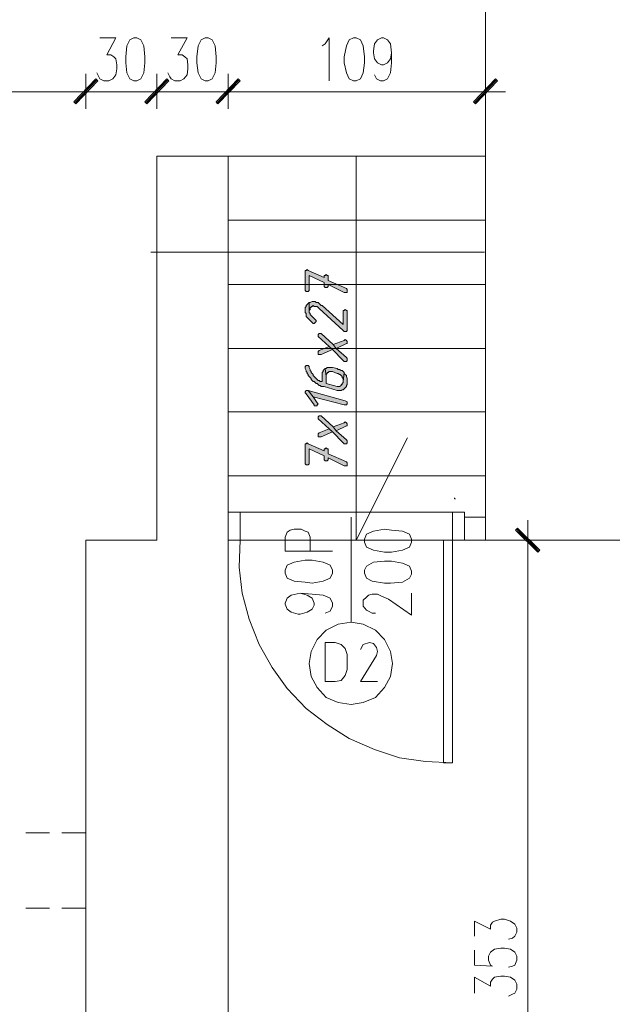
# Model space of a CAD drawing. Header units: inches. Extents: x 1504 to 12593, y -807 to 3183.
# Tile 97 of 256: x 3439 to 3689, y 1540 to 1955. Entities that reach past the tile are written whole.
import ezdxf

# ---------------------------------------------------------------- set-up
doc = ezdxf.new("R2010")
doc.units = ezdxf.units.IN
doc.header["$MEASUREMENT"] = 0
for name, color, linetype in [('at_Entity', 7, 'Continuous'), ('at_Rect', 7, 'Continuous'), ('at_Solid', 7, 'Continuous')]:
    doc.layers.add(name, color=color, linetype=linetype)

msp = doc.modelspace()

# ---------------------------------------------------------------- hatches: boundary and pattern name
at = {"layer": 'at_Solid', "lineweight": 15}
for points in [[(3462.11, 1919.98), (3462.95, 1919.13), (3471.43, 1929.69)], [(3471.43, 1929.69), (3462.95, 1919.13), (3462.11, 1919.98)], [(3462.95, 1919.13), (3471.43, 1929.69), (3472.27, 1928.85)], [(3472.27, 1928.85), (3471.43, 1929.69), (3462.95, 1919.13)], [(3492.13, 1919.98), (3492.96, 1919.13), (3501.39, 1929.69)], [(3501.39, 1929.69), (3492.96, 1919.13), (3492.13, 1919.98)], [(3492.96, 1919.13), (3501.39, 1929.69), (3502.22, 1928.85)], [(3502.22, 1928.85), (3501.39, 1929.69), (3492.96, 1919.13)], [(3522.08, 1919.98), (3522.92, 1919.13), (3531.4, 1929.69)], [(3531.4, 1929.69), (3522.53, 1919.13), (3522.08, 1919.98)], [(3532.24, 1928.85), (3531.4, 1929.69), (3522.53, 1919.13)], [(3522.92, 1919.13), (3531.4, 1929.69), (3532.24, 1928.85)], [(3639.96, 1929.69), (3631.48, 1919.13), (3630.65, 1919.98)], [(3640.8, 1928.85), (3639.96, 1929.69), (3631.48, 1919.13)], [(3559.68, 1848.17), (3559.68, 1840.56), (3560.13, 1840.14), (3560.97, 1840.14), (3561.36, 1840.56), (3561.36, 1846.9), (3567.72, 1843.94), (3567.72, 1842.25), (3568.16, 1841.83), (3569, 1841.83), (3569.39, 1842.25), (3569.39, 1843.1), (3576.14, 1839.72), (3577.43, 1839.72), (3577.43, 1840.99), (3577.03, 1841.41), (3569.39, 1844.79), (3569.39, 1846.9), (3569, 1846.9), (3568.55, 1847.32), (3568.16, 1846.9), (3567.72, 1846.9), (3567.72, 1846.05), (3560.97, 1849.01), (3560.52, 1849.43), (3560.13, 1849.01), (3559.68, 1849.01)], [(3559.68, 1832.12), (3559.68, 1831.27), (3560.13, 1830.85), (3560.13, 1829.58), (3560.52, 1829.16), (3560.97, 1828.74), (3561.36, 1828.31), (3561.8, 1827.89), (3562.25, 1827.47), (3562.64, 1827.05), (3563.09, 1826.63), (3563.48, 1826.63), (3563.92, 1827.05), (3564.32, 1827.47), (3564.32, 1827.89), (3563.92, 1828.31), (3563.48, 1828.74), (3563.09, 1829.16), (3562.64, 1829.58), (3562.25, 1830), (3561.8, 1830.43), (3561.8, 1830.85), (3561.36, 1831.27), (3561.36, 1835.5), (3560.97, 1835.07), (3560.52, 1834.65), (3560.13, 1834.23), (3560.13, 1833.81), (3559.68, 1833.38), (3559.68, 1832.96)], [(3561.36, 1835.5), (3561.36, 1831.69), (3561.36, 1832.12), (3561.8, 1832.54), (3561.8, 1833.38), (3562.25, 1833.38), (3562.25, 1833.81), (3562.64, 1833.81), (3563.09, 1834.23), (3563.48, 1833.81), (3564.76, 1833.81), (3565.21, 1833.38), (3565.6, 1832.96), (3575.75, 1823.67), (3576.14, 1823.25), (3577.03, 1823.25), (3577.43, 1823.67), (3577.43, 1832.12), (3577.03, 1832.12), (3576.59, 1832.54), (3576.14, 1832.12), (3575.75, 1832.12), (3575.75, 1826.2), (3566.88, 1834.23), (3566.44, 1834.23), (3566.04, 1834.65), (3565.6, 1835.07), (3565.21, 1835.5), (3564.32, 1835.5), (3563.92, 1835.92), (3562.64, 1835.92), (3561.8, 1835.5)], [(3565.21, 1821.56), (3565.21, 1821.13), (3569.84, 1816.91), (3571.12, 1815.64), (3575.75, 1811), (3576.14, 1810.57), (3577.03, 1810.57), (3577.43, 1811), (3577.43, 1811.84), (3577.03, 1812.26), (3572.79, 1816.07), (3571.51, 1817.76), (3566.44, 1822.4), (3565.6, 1822.4), (3565.21, 1821.98)], [(3565.21, 1814.38), (3565.21, 1813.53), (3566.44, 1813.53), (3571.12, 1815.64), (3569.84, 1816.91), (3565.6, 1815.22), (3565.21, 1814.8)], [(3571.51, 1817.76), (3572.79, 1816.07), (3577.03, 1818.18), (3577.43, 1818.18), (3577.43, 1819.02), (3577.03, 1819.45), (3576.59, 1819.87), (3576.14, 1819.45)], [(3559.68, 1808.04), (3559.68, 1807.62), (3560.13, 1806.77), (3560.13, 1806.35), (3560.52, 1805.92), (3560.52, 1805.51), (3560.97, 1805.08), (3560.97, 1804.66), (3561.36, 1804.24), (3561.8, 1803.82), (3562.25, 1803.39), (3562.25, 1802.97), (3562.64, 1802.55), (3563.09, 1802.13), (3563.48, 1802.13), (3563.92, 1801.7), (3564.32, 1801.28), (3564.76, 1801.28), (3565.21, 1800.86), (3565.6, 1800.44), (3566.04, 1800.44), (3566.44, 1800.02), (3567.72, 1800.02), (3573.19, 1798.33), (3574.91, 1798.33), (3575.31, 1798.74), (3575.75, 1798.74), (3576.14, 1799.17), (3576.59, 1799.59), (3577.03, 1800.02), (3577.03, 1800.44), (3577.43, 1800.86), (3577.43, 1801.7), (3577.43, 1803.39), (3577.03, 1804.24), (3577.03, 1804.66), (3576.59, 1805.08), (3576.14, 1805.51), (3576.14, 1805.92), (3575.75, 1802.13), (3575.75, 1801.7), (3575.31, 1801.28), (3575.31, 1800.86), (3574.91, 1800.86), (3574.91, 1800.44), (3574.08, 1800.02), (3573.19, 1800.02), (3568.55, 1801.28), (3568.55, 1804.24), (3568.16, 1807.62), (3567.72, 1807.2), (3567.27, 1806.77), (3567.27, 1806.35), (3566.88, 1805.92), (3566.88, 1802.13), (3566.04, 1802.13), (3565.6, 1802.55), (3565.21, 1802.55), (3564.76, 1802.97), (3564.32, 1803.39), (3563.92, 1803.82), (3563.48, 1804.24), (3563.09, 1804.66), (3563.09, 1805.08), (3562.64, 1805.51), (3562.25, 1805.92), (3562.25, 1806.35), (3561.8, 1806.77), (3561.8, 1807.2), (3561.36, 1808.04), (3561.36, 1808.46), (3560.97, 1808.89), (3560.13, 1808.89), (3559.68, 1808.46)], [(3568.16, 1807.62), (3568.55, 1804.24), (3568.55, 1805.08), (3569, 1805.51), (3569, 1805.92), (3569.39, 1805.92), (3569.84, 1806.35), (3571.12, 1806.35), (3573.19, 1805.51), (3573.63, 1805.51), (3574.08, 1805.08), (3574.47, 1805.08), (3574.91, 1804.66), (3575.31, 1804.24), (3575.31, 1803.82), (3575.75, 1803.39), (3575.75, 1802.13), (3576.14, 1805.92), (3575.75, 1806.35), (3575.31, 1806.77), (3574.91, 1806.77), (3574.08, 1807.2), (3573.63, 1807.2), (3573.19, 1807.62), (3571.12, 1808.04), (3569, 1808.04), (3568.55, 1807.62)], [(3559.68, 1797.48), (3560.13, 1797.06), (3563.48, 1792.41), (3563.48, 1791.99), (3564.76, 1791.99), (3564.76, 1792.41), (3565.21, 1792.83), (3564.76, 1793.26), (3563.09, 1795.79), (3560.97, 1798.33), (3560.13, 1798.33), (3559.68, 1797.9)], [(3560.97, 1798.33), (3563.09, 1795.79), (3576.14, 1792.41), (3577.03, 1792.41), (3577.43, 1792.83), (3577.43, 1793.26), (3577.43, 1793.68), (3576.59, 1794.1)], [(3565.21, 1786.92), (3565.21, 1786.5), (3569.84, 1782.28), (3571.12, 1781), (3575.75, 1776.36), (3576.14, 1775.94), (3577.03, 1775.94), (3577.43, 1776.36), (3577.43, 1777.21), (3577.03, 1777.62), (3572.79, 1781.43), (3571.51, 1783.12), (3566.44, 1787.77), (3565.6, 1787.77), (3565.21, 1787.34)], [(3571.51, 1783.12), (3572.79, 1781.43), (3577.03, 1783.54), (3577.43, 1783.54), (3577.43, 1784.39), (3577.03, 1784.81), (3576.59, 1785.23), (3576.14, 1784.81)], [(3565.21, 1779.74), (3565.21, 1778.9), (3566.44, 1778.9), (3571.12, 1781), (3569.84, 1782.28), (3565.6, 1780.58), (3565.21, 1780.16)], [(3559.68, 1775.09), (3559.68, 1767.49), (3560.13, 1767.07), (3560.97, 1767.07), (3561.36, 1767.49), (3561.36, 1773.82), (3567.72, 1770.87), (3567.72, 1769.18), (3568.16, 1768.76), (3569, 1768.76), (3569.39, 1769.18), (3569.39, 1770.03), (3576.14, 1766.64), (3577.43, 1766.64), (3577.43, 1767.91), (3577.03, 1768.34), (3569.39, 1771.72), (3569.39, 1773.82), (3569, 1773.82), (3568.55, 1774.25), (3568.16, 1773.82), (3567.72, 1773.82), (3567.72, 1772.98), (3560.97, 1775.94), (3560.52, 1776.36), (3560.13, 1775.94), (3559.68, 1775.94)], [(3649.22, 1740.46), (3648.39, 1739.61), (3658.54, 1731.16)], [(3648.39, 1739.61), (3658.54, 1731.16), (3657.7, 1730.32)]]:
    msp.add_hatch(color=7, dxfattribs=at).paths.add_polyline_path(points)

# ---------------------------------------------------------------- linework, layer by layer
at = {"layer": 'at_Entity', "color": 7, "lineweight": 15}
for p, q in [((3635.72, 1735.39), (3635.72, 2057.26)), ((3473.1, 1947.01), (3479.85, 1947.01)), ((3479.85, 1947.01), (3476.06, 1939.83)), ((3485.77, 1946.16), (3484.48, 1943.63)), ((3487.44, 1947.01), (3485.77, 1946.16)), ((3488.72, 1947.01), (3487.44, 1947.01)), ((3490.4, 1946.16), (3488.72, 1947.01)), ((3491.68, 1943.63), (3490.4, 1946.16)), ((3503.12, 1947.01), (3509.87, 1947.01)), ((3509.87, 1947.01), (3506.02, 1939.83)), ((3515.78, 1946.16), (3514.5, 1943.63)), ((3517.45, 1947.01), (3515.78, 1946.16)), ((3518.74, 1947.01), (3517.45, 1947.01)), ((3520.41, 1946.16), (3518.74, 1947.01)), ((3521.69, 1943.63), (3520.41, 1946.16)), ((3568.16, 1944.47), (3569.84, 1947.01)), ((3569.84, 1947.01), (3569.84, 1928.85)), ((3578.26, 1946.16), (3577.03, 1943.63)), ((3579.99, 1947.01), (3578.26, 1946.16)), ((3581.22, 1947.01), (3579.99, 1947.01)), ((3582.95, 1946.16), (3581.22, 1947.01)), ((3584.18, 1943.63), (3582.95, 1946.16)), ((3588.86, 1944.47), (3590.09, 1946.16)), ((3590.09, 1946.16), (3591.82, 1947.01)), ((3591.82, 1947.01), (3592.66, 1947.01)), ((3592.66, 1947.01), (3594.33, 1946.16)), ((3594.33, 1946.16), (3595.61, 1944.47)), ((3484.48, 1943.63), (3484.09, 1938.98)), ((3492.13, 1938.98), (3491.68, 1943.63)), ((3514.5, 1943.63), (3514.05, 1938.98)), ((3522.08, 1938.98), (3521.69, 1943.63)), ((3566.88, 1943.63), (3568.16, 1944.47)), ((3577.03, 1943.63), (3576.14, 1938.98)), ((3584.62, 1938.98), (3584.18, 1943.63)), ((3588.42, 1941.52), (3588.86, 1944.47)), ((3588.42, 1940.67), (3588.42, 1941.52)), ((3595.61, 1944.47), (3596, 1940.67)), ((3476.06, 1939.83), (3477.73, 1939.83)), ((3477.73, 1939.83), (3479.02, 1938.98)), ((3479.02, 1938.98), (3479.85, 1938.14)), ((3479.85, 1938.14), (3480.3, 1935.6)), ((3484.09, 1938.98), (3484.09, 1936.45)), ((3492.13, 1936.45), (3492.13, 1938.98)), ((3506.02, 1939.83), (3507.75, 1939.83)), ((3507.75, 1939.83), (3508.97, 1938.98)), ((3508.97, 1938.98), (3509.87, 1938.14)), ((3509.87, 1938.14), (3510.26, 1935.6)), ((3514.05, 1938.98), (3514.05, 1936.45)), ((3522.08, 1936.45), (3522.08, 1938.98)), ((3576.14, 1938.98), (3576.14, 1936.45)), ((3584.62, 1936.45), (3584.62, 1938.98)), ((3588.86, 1938.14), (3588.42, 1940.67)), ((3590.09, 1936.45), (3588.86, 1938.14)), ((3595.61, 1938.14), (3594.33, 1936.45)), ((3596, 1940.67), (3595.61, 1938.14)), ((3596, 1940.67), (3596, 1936.45)), ((3480.3, 1933.92), (3479.85, 1931.38)), ((3480.3, 1935.6), (3480.3, 1933.92)), ((3484.09, 1936.45), (3484.48, 1932.23)), ((3491.68, 1932.23), (3492.13, 1936.45)), ((3510.26, 1933.92), (3509.87, 1931.38)), ((3510.26, 1935.6), (3510.26, 1933.92)), ((3514.05, 1936.45), (3514.5, 1932.23)), ((3521.69, 1932.23), (3522.08, 1936.45)), ((3576.14, 1936.45), (3577.03, 1932.23)), ((3584.18, 1932.23), (3584.62, 1936.45)), ((3591.82, 1935.6), (3590.09, 1936.45)), ((3592.66, 1935.6), (3591.82, 1935.6)), ((3594.33, 1936.45), (3592.66, 1935.6)), ((3596, 1936.45), (3595.61, 1932.23)), ((3471.43, 1929.69), (3462.11, 1919.98)), ((3462.11, 1919.98), (3471.43, 1929.69)), ((3471.82, 1929.27), (3462.56, 1919.55)), ((3462.56, 1919.55), (3471.82, 1929.27)), ((3462.95, 1919.13), (3471.43, 1929.69)), ((3462.95, 1919.13), (3471.43, 1929.69)), ((3471.43, 1929.69), (3462.95, 1919.13)), ((3471.43, 1929.69), (3462.95, 1919.13)), ((3472.27, 1928.85), (3462.95, 1919.13)), ((3462.95, 1919.13), (3472.27, 1928.85)), ((3467.19, 1917.02), (3467.19, 1931.8)), ((3467.19, 1931.8), (3467.19, 1917.02)), ((3471.43, 1929.69), (3472.27, 1928.85)), ((3472.27, 1928.85), (3471.43, 1929.69)), ((3472.66, 1930.54), (3471.82, 1932.23)), ((3473.1, 1929.69), (3472.66, 1930.54)), ((3474.78, 1928.85), (3473.1, 1929.69)), ((3476.9, 1928.85), (3474.78, 1928.85)), ((3478.57, 1929.69), (3476.9, 1928.85)), ((3479.85, 1931.38), (3478.57, 1929.69)), ((3484.48, 1932.23), (3485.77, 1929.69)), ((3485.77, 1929.69), (3487.44, 1928.85)), ((3487.44, 1928.85), (3488.72, 1928.85)), ((3488.72, 1928.85), (3490.4, 1929.69)), ((3490.4, 1929.69), (3491.68, 1932.23)), ((3501.39, 1929.69), (3492.13, 1919.98)), ((3492.13, 1919.98), (3501.39, 1929.69)), ((3501.83, 1929.27), (3492.52, 1919.55)), ((3492.52, 1919.55), (3501.83, 1929.27)), ((3492.96, 1919.13), (3501.39, 1929.69)), ((3492.96, 1919.13), (3501.39, 1929.69)), ((3501.39, 1929.69), (3492.96, 1919.13)), ((3501.39, 1929.69), (3492.96, 1919.13)), ((3502.22, 1928.85), (3492.96, 1919.13)), ((3492.96, 1919.13), (3502.22, 1928.85)), ((3497.15, 1917.02), (3497.15, 1931.8)), ((3497.15, 1931.8), (3497.15, 1917.02)), ((3501.39, 1929.69), (3502.22, 1928.85)), ((3502.22, 1928.85), (3501.39, 1929.69)), ((3502.67, 1930.54), (3501.83, 1932.23)), ((3503.12, 1929.69), (3502.67, 1930.54)), ((3504.79, 1928.85), (3503.12, 1929.69)), ((3506.91, 1928.85), (3504.79, 1928.85)), ((3508.58, 1929.69), (3506.91, 1928.85)), ((3509.87, 1931.38), (3508.58, 1929.69)), ((3514.5, 1932.23), (3515.78, 1929.69)), ((3515.78, 1929.69), (3517.45, 1928.85)), ((3517.45, 1928.85), (3518.74, 1928.85)), ((3518.74, 1928.85), (3520.41, 1929.69)), ((3520.41, 1929.69), (3521.69, 1932.23)), ((3531.4, 1929.69), (3522.08, 1919.98)), ((3522.08, 1919.98), (3531.4, 1929.69)), ((3531.4, 1929.69), (3522.53, 1919.13)), ((3531.4, 1929.69), (3522.53, 1919.13)), ((3531.79, 1929.27), (3522.53, 1919.55)), ((3522.53, 1919.55), (3531.79, 1929.27)), ((3522.53, 1919.13), (3532.24, 1928.85)), ((3522.92, 1919.13), (3531.4, 1929.69)), ((3522.92, 1919.13), (3531.4, 1929.69)), ((3532.24, 1928.85), (3522.92, 1919.13)), ((3527.16, 1917.02), (3527.16, 1931.8)), ((3527.16, 1931.8), (3527.16, 1917.02)), ((3531.4, 1929.69), (3532.24, 1928.85)), ((3532.24, 1928.85), (3531.4, 1929.69)), ((3577.03, 1932.23), (3578.26, 1929.69)), ((3578.26, 1929.69), (3579.99, 1928.85)), ((3579.99, 1928.85), (3581.22, 1928.85)), ((3581.22, 1928.85), (3582.95, 1929.69)), ((3582.95, 1929.69), (3584.18, 1932.23)), ((3589.7, 1929.69), (3588.86, 1931.38)), ((3591.37, 1928.85), (3589.7, 1929.69)), ((3592.66, 1928.85), (3591.37, 1928.85)), ((3594.33, 1929.69), (3592.66, 1928.85)), ((3595.61, 1932.23), (3594.33, 1929.69)), ((3630.65, 1919.98), (3639.96, 1929.69)), ((3631.09, 1919.55), (3640.35, 1929.27)), ((3639.96, 1929.69), (3631.48, 1919.13)), ((3639.96, 1929.69), (3631.48, 1919.13)), ((3631.48, 1919.13), (3640.8, 1928.85)), ((3635.72, 1931.8), (3635.72, 1917.02)), ((3640.8, 1928.85), (3639.96, 1929.69)), ((3461.67, 1924.2), (2852.19, 1924.2)), ((3475.61, 1924.2), (3458.71, 1924.2)), ((3458.71, 1924.2), (3475.61, 1924.2)), ((3491.68, 1924.2), (3472.66, 1924.2)), ((3505.18, 1924.2), (3488.72, 1924.2)), ((3488.72, 1924.2), (3505.18, 1924.2)), ((3521.25, 1924.2), (3502.67, 1924.2)), ((3535.19, 1924.2), (3518.74, 1924.2)), ((3518.74, 1924.2), (3535.19, 1924.2)), ((3630.26, 1924.2), (3532.68, 1924.2)), ((3627.69, 1924.2), (3644.15, 1924.2)), ((3462.11, 1919.98), (3462.95, 1919.13)), ((3462.95, 1919.13), (3462.11, 1919.98)), ((3492.13, 1919.98), (3492.96, 1919.13)), ((3492.96, 1919.13), (3492.13, 1919.98)), ((3522.08, 1919.98), (3522.92, 1919.13)), ((3522.53, 1919.13), (3522.08, 1919.98)), ((3631.48, 1919.13), (3630.65, 1919.98)), ((3497.15, 1735.39), (3497.15, 1897.17)), ((3527.16, 1897.17), (3497.15, 1897.17)), ((3635.72, 1897.17), (3527.16, 1897.17)), ((3527.16, 1897.17), (3635.72, 1897.17)), ((3527.16, 1897.17), (3527.16, 1745.1)), ((3527.16, 1897.17), (3527.16, 1735.39)), ((3581.22, 1897.17), (3581.22, 1735.39)), ((3635.72, 1745.1), (3635.72, 1897.17)), ((3527.16, 1870.13), (3635.72, 1870.13)), ((3635.28, 1856.61), (3494.64, 1856.61)), ((3560.13, 1849.01), (3559.68, 1849.01)), ((3559.68, 1849.01), (3559.68, 1848.17)), ((3559.68, 1848.17), (3559.68, 1840.56)), ((3560.52, 1849.43), (3560.13, 1849.01)), ((3560.97, 1849.01), (3560.52, 1849.43)), ((3567.72, 1846.05), (3560.97, 1849.01)), ((3561.36, 1840.56), (3561.36, 1846.9)), ((3561.36, 1846.9), (3567.72, 1843.94)), ((3568.16, 1846.9), (3567.72, 1846.9)), ((3567.72, 1846.9), (3567.72, 1846.05)), ((3567.72, 1846.05), (3567.72, 1846.05)), ((3568.55, 1847.32), (3568.16, 1846.9)), ((3569, 1846.9), (3568.55, 1847.32)), ((3569.39, 1846.9), (3569, 1846.9)), ((3569.39, 1844.79), (3569.39, 1846.9)), ((3527.16, 1843.1), (3635.72, 1843.1)), ((3567.72, 1843.94), (3567.72, 1842.25)), ((3567.72, 1842.25), (3568.16, 1841.83)), ((3568.16, 1841.83), (3569, 1841.83)), ((3569, 1841.83), (3569.39, 1842.25)), ((3577.03, 1841.41), (3569.39, 1844.79)), ((3569.39, 1842.25), (3569.39, 1843.1)), ((3569.39, 1843.1), (3576.14, 1839.72)), ((3559.68, 1840.56), (3560.13, 1840.14)), ((3560.13, 1840.14), (3560.97, 1840.14)), ((3560.97, 1840.14), (3561.36, 1840.56)), ((3576.14, 1839.72), (3577.43, 1839.72)), ((3577.43, 1840.99), (3577.03, 1841.41)), ((3577.43, 1839.72), (3577.43, 1840.99)), ((3560.13, 1833.81), (3559.68, 1833.38)), ((3560.52, 1834.65), (3560.13, 1834.23)), ((3560.13, 1834.23), (3560.13, 1833.81)), ((3560.97, 1835.07), (3560.52, 1834.65)), ((3561.36, 1835.5), (3560.97, 1835.07)), ((3561.36, 1835.5), (3561.36, 1831.69)), ((3561.8, 1835.5), (3561.36, 1835.5)), ((3561.36, 1831.27), (3561.36, 1835.5)), ((3562.64, 1835.92), (3561.8, 1835.5)), ((3562.25, 1833.38), (3562.25, 1833.81)), ((3562.25, 1833.81), (3562.64, 1833.81)), ((3563.92, 1835.92), (3562.64, 1835.92)), ((3562.64, 1833.81), (3563.09, 1834.23)), ((3563.09, 1834.23), (3563.48, 1833.81)), ((3563.48, 1833.81), (3564.76, 1833.81)), ((3564.32, 1835.5), (3563.92, 1835.92)), ((3565.21, 1835.5), (3564.32, 1835.5)), ((3564.76, 1833.81), (3565.21, 1833.38)), ((3565.6, 1835.07), (3565.21, 1835.5)), ((3566.04, 1834.65), (3565.6, 1835.07)), ((3566.44, 1834.23), (3566.04, 1834.65)), ((3566.88, 1834.23), (3566.44, 1834.23)), ((3575.75, 1826.2), (3566.88, 1834.23)), ((3559.68, 1833.38), (3559.68, 1832.96)), ((3559.68, 1832.96), (3559.68, 1832.12)), ((3559.68, 1832.12), (3559.68, 1831.27)), ((3559.68, 1831.27), (3560.13, 1830.85)), ((3560.13, 1830.85), (3560.13, 1829.58)), ((3560.13, 1829.58), (3560.52, 1829.16)), ((3561.36, 1832.12), (3561.8, 1832.54)), ((3561.36, 1831.69), (3561.36, 1832.12)), ((3561.8, 1830.85), (3561.36, 1831.27)), ((3561.8, 1832.54), (3561.8, 1833.38)), ((3561.8, 1833.38), (3562.25, 1833.38)), ((3561.8, 1830.43), (3561.8, 1830.85)), ((3562.25, 1830), (3561.8, 1830.43)), ((3562.64, 1829.58), (3562.25, 1830)), ((3563.09, 1829.16), (3562.64, 1829.58)), ((3562.64, 1829.58), (3562.64, 1829.58)), ((3565.21, 1833.38), (3565.6, 1832.96)), ((3565.6, 1832.96), (3575.75, 1823.67)), ((3576.14, 1832.12), (3575.75, 1832.12)), ((3575.75, 1832.12), (3575.75, 1826.2)), ((3576.59, 1832.54), (3576.14, 1832.12)), ((3577.03, 1832.12), (3576.59, 1832.54)), ((3577.43, 1832.12), (3577.03, 1832.12)), ((3577.43, 1823.67), (3577.43, 1832.12)), ((3560.52, 1829.16), (3560.52, 1829.16)), ((3560.52, 1829.16), (3560.97, 1828.74)), ((3560.97, 1828.74), (3561.36, 1828.31)), ((3561.36, 1828.31), (3561.8, 1827.89)), ((3561.8, 1827.89), (3562.25, 1827.47)), ((3562.25, 1827.47), (3562.64, 1827.05)), ((3562.64, 1827.05), (3562.64, 1827.05)), ((3562.64, 1827.05), (3563.09, 1826.63)), ((3563.48, 1828.74), (3563.09, 1829.16)), ((3563.09, 1826.63), (3563.48, 1826.63)), ((3563.92, 1828.31), (3563.48, 1828.74)), ((3563.48, 1826.63), (3563.92, 1827.05)), ((3564.32, 1827.89), (3563.92, 1828.31)), ((3563.92, 1827.05), (3564.32, 1827.47)), ((3563.92, 1827.05), (3563.92, 1827.05)), ((3564.32, 1827.47), (3564.32, 1827.89)), ((3565.6, 1822.4), (3565.21, 1821.98)), ((3565.21, 1821.98), (3565.21, 1821.56)), ((3565.21, 1821.56), (3565.21, 1821.13)), ((3565.21, 1821.13), (3569.84, 1816.91)), ((3566.44, 1822.4), (3565.6, 1822.4)), ((3571.51, 1817.76), (3566.44, 1822.4)), ((3575.75, 1823.67), (3576.14, 1823.25)), ((3576.14, 1823.25), (3577.03, 1823.25)), ((3577.03, 1823.25), (3577.43, 1823.67)), ((3569.84, 1816.91), (3565.6, 1815.22)), ((3569.84, 1816.91), (3571.12, 1815.64)), ((3571.12, 1815.64), (3569.84, 1816.91)), ((3576.14, 1819.45), (3571.51, 1817.76)), ((3571.51, 1817.76), (3572.79, 1816.07)), ((3572.79, 1816.07), (3571.51, 1817.76)), ((3572.79, 1816.07), (3577.03, 1818.18)), ((3576.59, 1819.87), (3576.14, 1819.45)), ((3577.03, 1819.45), (3576.59, 1819.87)), ((3577.43, 1819.02), (3577.03, 1819.45)), ((3577.03, 1818.18), (3577.43, 1818.18)), ((3577.43, 1818.18), (3577.43, 1819.02)), ((3527.16, 1816.07), (3635.72, 1816.07)), ((3565.6, 1815.22), (3565.21, 1814.8)), ((3565.21, 1814.8), (3565.21, 1814.38)), ((3565.21, 1814.38), (3565.21, 1813.53)), ((3565.21, 1813.53), (3566.44, 1813.53)), ((3566.44, 1813.53), (3571.12, 1815.64)), ((3571.12, 1815.64), (3575.75, 1811)), ((3577.03, 1812.26), (3572.79, 1816.07)), ((3560.13, 1808.89), (3559.68, 1808.46)), ((3560.97, 1808.89), (3560.13, 1808.89)), ((3561.36, 1808.46), (3560.97, 1808.89)), ((3575.75, 1811), (3576.14, 1810.57)), ((3576.14, 1810.57), (3577.03, 1810.57)), ((3577.43, 1811.84), (3577.03, 1812.26)), ((3577.03, 1810.57), (3577.43, 1811)), ((3577.43, 1811), (3577.43, 1811.84)), ((3559.68, 1808.46), (3559.68, 1808.04)), ((3559.68, 1808.04), (3559.68, 1807.62)), ((3559.68, 1807.62), (3560.13, 1806.77)), ((3560.13, 1806.77), (3560.13, 1806.35)), ((3560.13, 1806.35), (3560.52, 1805.92)), ((3560.52, 1805.92), (3560.52, 1805.51)), ((3560.52, 1805.51), (3560.97, 1805.08)), ((3560.97, 1805.08), (3560.97, 1804.66)), ((3560.97, 1804.66), (3561.36, 1804.24)), ((3561.36, 1808.04), (3561.36, 1808.46)), ((3561.36, 1808.46), (3561.36, 1808.46)), ((3561.8, 1807.2), (3561.36, 1808.04)), ((3561.8, 1806.77), (3561.8, 1807.2)), ((3562.25, 1806.35), (3561.8, 1806.77)), ((3562.25, 1805.92), (3562.25, 1806.35)), ((3562.64, 1805.51), (3562.25, 1805.92)), ((3563.09, 1805.08), (3562.64, 1805.51)), ((3563.09, 1804.66), (3563.09, 1805.08)), ((3563.48, 1804.24), (3563.09, 1804.66)), ((3567.27, 1806.35), (3566.88, 1805.92)), ((3566.88, 1805.92), (3566.88, 1802.13)), ((3567.72, 1807.2), (3567.27, 1806.77)), ((3567.27, 1806.77), (3567.27, 1806.35)), ((3568.16, 1807.62), (3567.72, 1807.2)), ((3567.72, 1807.2), (3567.72, 1807.2)), ((3568.16, 1807.62), (3568.55, 1804.24)), ((3568.55, 1807.62), (3568.16, 1807.62)), ((3568.55, 1804.24), (3568.16, 1807.62)), ((3569, 1808.04), (3568.55, 1807.62)), ((3568.55, 1805.08), (3569, 1805.51)), ((3568.55, 1804.24), (3568.55, 1805.08)), ((3571.12, 1808.04), (3569, 1808.04)), ((3569, 1805.51), (3569, 1805.92)), ((3569, 1805.92), (3569.39, 1805.92)), ((3569.39, 1805.92), (3569.84, 1806.35)), ((3569.84, 1806.35), (3571.12, 1806.35)), ((3573.19, 1807.62), (3571.12, 1808.04)), ((3571.12, 1806.35), (3573.19, 1805.51)), ((3573.63, 1807.2), (3573.19, 1807.62)), ((3573.19, 1805.51), (3573.63, 1805.51)), ((3574.08, 1807.2), (3573.63, 1807.2)), ((3573.63, 1805.51), (3574.08, 1805.08)), ((3574.91, 1806.77), (3574.08, 1807.2)), ((3574.08, 1805.08), (3574.47, 1805.08)), ((3574.47, 1805.08), (3574.91, 1804.66)), ((3575.31, 1806.77), (3574.91, 1806.77)), ((3574.91, 1804.66), (3575.31, 1804.24)), ((3575.75, 1806.35), (3575.31, 1806.77)), ((3576.14, 1805.92), (3575.75, 1806.35)), ((3575.75, 1802.13), (3576.14, 1805.92)), ((3576.14, 1805.92), (3575.75, 1802.13)), ((3576.14, 1805.51), (3576.14, 1805.92)), ((3576.59, 1805.08), (3576.14, 1805.51)), ((3577.03, 1804.66), (3576.59, 1805.08)), ((3577.03, 1804.24), (3577.03, 1804.66)), ((3577.03, 1804.66), (3577.03, 1804.66)), ((3561.36, 1804.24), (3561.8, 1803.82)), ((3561.8, 1803.82), (3562.25, 1803.39)), ((3562.25, 1803.39), (3562.25, 1802.97)), ((3562.25, 1802.97), (3562.64, 1802.55)), ((3562.64, 1802.55), (3563.09, 1802.13)), ((3563.09, 1802.13), (3563.48, 1802.13)), ((3563.92, 1803.82), (3563.48, 1804.24)), ((3563.48, 1802.13), (3563.92, 1801.7)), ((3564.32, 1803.39), (3563.92, 1803.82)), ((3563.92, 1801.7), (3564.32, 1801.28)), ((3564.76, 1802.97), (3564.32, 1803.39)), ((3564.32, 1801.28), (3564.76, 1801.28)), ((3565.21, 1802.55), (3564.76, 1802.97)), ((3564.76, 1801.28), (3565.21, 1800.86)), ((3565.6, 1802.55), (3565.21, 1802.55)), ((3565.21, 1800.86), (3565.6, 1800.44)), ((3566.04, 1802.13), (3565.6, 1802.55)), ((3565.6, 1800.44), (3566.04, 1800.44)), ((3566.88, 1802.13), (3566.04, 1802.13)), ((3566.04, 1800.44), (3566.44, 1800.02)), ((3568.55, 1801.28), (3568.55, 1804.24)), ((3573.19, 1800.02), (3568.55, 1801.28)), ((3574.91, 1800.44), (3574.08, 1800.02)), ((3575.31, 1800.86), (3574.91, 1800.86)), ((3574.91, 1800.86), (3574.91, 1800.44)), ((3575.31, 1804.24), (3575.31, 1803.82)), ((3575.31, 1803.82), (3575.75, 1803.39)), ((3575.75, 1801.7), (3575.31, 1801.28)), ((3575.31, 1801.28), (3575.31, 1800.86)), ((3575.75, 1803.39), (3575.75, 1802.13)), ((3575.75, 1802.13), (3575.75, 1801.7)), ((3577.43, 1803.39), (3577.03, 1804.24)), ((3577.03, 1800.44), (3577.43, 1800.86)), ((3577.03, 1800.02), (3577.03, 1800.44)), ((3577.43, 1801.7), (3577.43, 1803.39)), ((3577.43, 1800.86), (3577.43, 1801.7)), ((3560.13, 1798.33), (3559.68, 1797.9)), ((3559.68, 1797.9), (3559.68, 1797.48)), ((3559.68, 1797.48), (3559.68, 1797.48)), ((3559.68, 1797.48), (3560.13, 1797.06)), ((3560.97, 1798.33), (3560.13, 1798.33)), ((3560.13, 1797.06), (3563.48, 1792.41)), ((3560.97, 1798.33), (3563.09, 1795.79)), ((3576.59, 1794.1), (3560.97, 1798.33)), ((3563.09, 1795.79), (3560.97, 1798.33)), ((3566.44, 1800.02), (3567.72, 1800.02)), ((3567.72, 1800.02), (3573.19, 1798.33)), ((3574.08, 1800.02), (3573.19, 1800.02)), ((3573.19, 1798.33), (3574.91, 1798.33)), ((3574.91, 1798.33), (3575.31, 1798.74)), ((3575.31, 1798.74), (3575.75, 1798.74)), ((3575.75, 1798.74), (3576.14, 1799.17)), ((3576.14, 1799.17), (3576.59, 1799.59)), ((3576.59, 1799.59), (3577.03, 1800.02)), ((3563.09, 1795.79), (3576.14, 1792.41)), ((3564.76, 1793.26), (3563.09, 1795.79)), ((3563.48, 1792.41), (3563.48, 1791.99)), ((3563.48, 1791.99), (3564.76, 1791.99)), ((3565.21, 1792.83), (3564.76, 1793.26)), ((3564.76, 1792.41), (3565.21, 1792.83)), ((3564.76, 1791.99), (3564.76, 1792.41)), ((3565.21, 1792.83), (3565.21, 1792.83)), ((3576.14, 1792.41), (3577.03, 1792.41)), ((3577.43, 1793.68), (3576.59, 1794.1)), ((3577.03, 1792.41), (3577.43, 1792.83)), ((3577.43, 1793.26), (3577.43, 1793.68)), ((3577.43, 1792.83), (3577.43, 1793.26)), ((3527.16, 1789.46), (3635.72, 1789.46)), ((3565.6, 1787.77), (3565.21, 1787.34)), ((3565.21, 1787.34), (3565.21, 1786.92)), ((3565.21, 1786.92), (3565.21, 1786.5)), ((3565.21, 1786.5), (3569.84, 1782.28)), ((3566.44, 1787.77), (3565.6, 1787.77)), ((3571.51, 1783.12), (3566.44, 1787.77)), ((3576.14, 1784.81), (3571.51, 1783.12)), ((3576.59, 1785.23), (3576.14, 1784.81)), ((3577.03, 1784.81), (3576.59, 1785.23)), ((3577.43, 1784.39), (3577.03, 1784.81)), ((3577.43, 1783.54), (3577.43, 1784.39)), ((3565.6, 1780.58), (3565.21, 1780.16)), ((3565.21, 1780.16), (3565.21, 1779.74)), ((3565.21, 1779.74), (3565.21, 1778.9)), ((3569.84, 1782.28), (3565.6, 1780.58)), ((3566.44, 1778.9), (3571.12, 1781)), ((3569.84, 1782.28), (3571.12, 1781)), ((3571.12, 1781), (3569.84, 1782.28)), ((3571.12, 1781), (3575.75, 1776.36)), ((3571.51, 1783.12), (3572.79, 1781.43)), ((3572.79, 1781.43), (3571.51, 1783.12)), ((3572.79, 1781.43), (3577.03, 1783.54)), ((3577.03, 1777.62), (3572.79, 1781.43)), ((3577.03, 1783.54), (3577.43, 1783.54)), ((3560.13, 1775.94), (3559.68, 1775.94)), ((3559.68, 1775.94), (3559.68, 1775.09)), ((3560.52, 1776.36), (3560.13, 1775.94)), ((3560.97, 1775.94), (3560.52, 1776.36)), ((3567.72, 1772.98), (3560.97, 1775.94)), ((3565.21, 1778.9), (3566.44, 1778.9)), ((3575.75, 1776.36), (3576.14, 1775.94)), ((3576.14, 1775.94), (3577.03, 1775.94)), ((3577.43, 1777.21), (3577.03, 1777.62)), ((3577.03, 1775.94), (3577.43, 1776.36)), ((3577.43, 1776.36), (3577.43, 1777.21)), ((3581.22, 1735.39), (3602.75, 1778.47)), ((3559.68, 1775.09), (3559.68, 1767.49)), ((3561.36, 1767.49), (3561.36, 1773.82)), ((3561.36, 1773.82), (3567.72, 1770.87)), ((3568.16, 1773.82), (3567.72, 1773.82)), ((3567.72, 1773.82), (3567.72, 1772.98)), ((3567.72, 1772.98), (3567.72, 1772.98)), ((3568.55, 1774.25), (3568.16, 1773.82)), ((3569, 1773.82), (3568.55, 1774.25)), ((3569.39, 1773.82), (3569, 1773.82)), ((3569.39, 1771.72), (3569.39, 1773.82)), ((3577.03, 1768.34), (3569.39, 1771.72)), ((3559.68, 1767.49), (3560.13, 1767.07)), ((3560.13, 1767.07), (3560.97, 1767.07)), ((3560.97, 1767.07), (3561.36, 1767.49)), ((3567.72, 1770.87), (3567.72, 1769.18)), ((3567.72, 1769.18), (3568.16, 1768.76)), ((3568.16, 1768.76), (3569, 1768.76)), ((3569, 1768.76), (3569.39, 1769.18)), ((3569.39, 1769.18), (3569.39, 1770.03)), ((3569.39, 1770.03), (3576.14, 1766.64)), ((3577.43, 1767.91), (3577.03, 1768.34)), ((3577.43, 1766.64), (3577.43, 1767.91)), ((3576.14, 1766.64), (3577.43, 1766.64)), ((3527.16, 1762.42), (3635.72, 1762.42)), ((3622.61, 1752.7), (3622.61, 1753.13)), ((3623.06, 1752.7), (3622.61, 1752.7)), ((3527.16, 1747.21), (3527.16, 1735.39)), ((3532.24, 1747.21), (3527.16, 1747.21)), ((3532.24, 1735.39), (3532.24, 1747.21)), ((3621.78, 1735.39), (3621.78, 1747.21)), ((3621.78, 1747.21), (3626.85, 1747.21)), ((3626.85, 1747.21), (3626.85, 1735.39)), ((3579.1, 1745.1), (3579.1, 1700.75)), ((3626.85, 1745.1), (3635.72, 1745.1)), ((3626.85, 1745.1), (3626.85, 1735.39)), ((3653.46, 1727.36), (3653.46, 1743.83)), ((3551.26, 1736.65), (3552.1, 1738.77)), ((3552.1, 1738.77), (3553.38, 1739.61)), ((3553.38, 1739.61), (3555.05, 1740.03)), ((3555.05, 1740.03), (3558.01, 1740.03)), ((3558.01, 1740.03), (3559.68, 1739.19)), ((3559.68, 1739.19), (3560.97, 1738.77)), ((3560.97, 1738.77), (3561.8, 1736.65)), ((3588.42, 1739.19), (3585.46, 1737.92)), ((3593.05, 1740.03), (3588.42, 1739.19)), ((3596, 1739.61), (3593.05, 1740.03)), ((3600.69, 1739.19), (3596, 1739.61)), ((3603.65, 1737.92), (3600.69, 1739.19)), ((3649.22, 1740.46), (3648.39, 1739.61)), ((3648.39, 1739.61), (3658.54, 1731.16)), ((3648.39, 1739.61), (3658.54, 1731.16)), ((3657.7, 1730.32), (3648.39, 1739.61)), ((3658.09, 1730.74), (3648.83, 1740.03)), ((3658.54, 1731.16), (3649.22, 1740.46)), ((3467.19, 1735.39), (3467.19, 559.42)), ((3497.15, 1735.39), (3467.19, 1735.39)), ((3527.16, 1735.39), (3532.24, 1735.39)), ((3527.16, 1735.39), (3527.16, 857.64)), ((3527.16, 1735.39), (3626.85, 1735.39)), ((3532.24, 1735.39), (3531.79, 1723.98)), ((3551.26, 1730.74), (3551.26, 1736.65)), ((3561.8, 1736.65), (3561.8, 1730.74)), ((3585.46, 1737.92), (3584.62, 1735.81)), ((3584.62, 1735.81), (3584.62, 1734.54)), ((3584.62, 1734.54), (3585.46, 1732.43)), ((3604.48, 1735.81), (3603.65, 1737.92)), ((3603.65, 1732.43), (3604.48, 1734.54)), ((3604.48, 1734.54), (3604.48, 1735.81)), ((3626.85, 1735.39), (3621.78, 1735.39)), ((3626.85, 1735.39), (3693.57, 1735.39)), ((3645.88, 1735.39), (3661.05, 1735.39)), ((3571.12, 1730.74), (3551.26, 1730.74)), ((3585.46, 1732.43), (3588.42, 1731.16)), ((3588.42, 1731.16), (3593.05, 1730.32)), ((3593.05, 1730.32), (3596, 1730.32)), ((3596, 1730.32), (3600.69, 1731.16)), ((3600.69, 1731.16), (3603.65, 1732.43)), ((3653.46, 1389.02), (3653.46, 1729.9)), ((3658.54, 1731.16), (3657.7, 1730.32)), ((3555.05, 1726.09), (3552.1, 1724.83)), ((3559.68, 1726.94), (3555.05, 1726.09)), ((3562.64, 1726.94), (3559.68, 1726.94)), ((3567.27, 1726.09), (3562.64, 1726.94)), ((3570.23, 1724.83), (3567.27, 1726.09)), ((3588.42, 1726.09), (3585.46, 1724.4)), ((3593.05, 1726.52), (3588.42, 1726.09)), ((3596, 1726.52), (3593.05, 1726.52)), ((3600.69, 1725.67), (3596, 1726.52)), ((3603.65, 1724.4), (3600.69, 1725.67)), ((3531.79, 1723.98), (3533.07, 1713)), ((3552.1, 1724.83), (3551.26, 1722.71)), ((3551.26, 1722.71), (3551.26, 1721.45)), ((3551.26, 1721.45), (3552.1, 1719.34)), ((3571.12, 1722.71), (3570.23, 1724.83)), ((3570.23, 1719.34), (3571.12, 1721.45)), ((3571.12, 1721.45), (3571.12, 1722.71)), ((3585.46, 1724.4), (3584.62, 1722.71)), ((3584.62, 1722.71), (3584.62, 1721.45)), ((3584.62, 1721.45), (3585.46, 1719.34)), ((3604.48, 1722.29), (3603.65, 1724.4)), ((3604.48, 1721.03), (3604.48, 1722.29)), ((3552.1, 1719.34), (3555.05, 1718.07)), ((3555.05, 1718.07), (3559.68, 1717.65)), ((3559.68, 1717.65), (3562.64, 1717.22)), ((3562.64, 1717.22), (3567.27, 1718.07)), ((3567.27, 1718.07), (3570.23, 1719.34)), ((3585.46, 1719.34), (3587.97, 1718.07)), ((3587.97, 1718.07), (3593.05, 1717.22)), ((3595.61, 1717.22), (3600.69, 1717.65)), ((3600.69, 1717.65), (3603.65, 1719.34)), ((3603.65, 1719.34), (3604.48, 1721.03)), ((3593.05, 1717.22), (3595.61, 1717.22)), ((3533.07, 1713), (3536.03, 1702.02)), ((3551.26, 1708.78), (3552.1, 1710.89)), ((3552.1, 1710.89), (3553.77, 1712.15)), ((3553.77, 1712.15), (3557.56, 1713)), ((3557.56, 1713), (3560.52, 1712.15)), ((3557.56, 1713), (3562.64, 1712.58)), ((3560.52, 1712.15), (3562.64, 1710.89)), ((3562.64, 1712.58), (3567.27, 1712.15)), ((3562.64, 1710.89), (3563.48, 1708.78)), ((3567.27, 1712.15), (3570.23, 1710.89)), ((3570.23, 1710.89), (3571.12, 1708.78)), ((3584.18, 1710.04), (3585.46, 1711.31)), ((3584.18, 1707.51), (3584.18, 1710.04)), ((3585.46, 1711.31), (3586.3, 1712.15)), ((3586.3, 1712.15), (3587.97, 1712.58)), ((3587.97, 1712.58), (3590.09, 1712.58)), ((3590.09, 1712.58), (3591.82, 1711.73)), ((3591.82, 1711.73), (3594.78, 1710.47)), ((3594.78, 1710.47), (3604.48, 1703.71)), ((3604.48, 1703.71), (3604.48, 1713)), ((3551.26, 1708.35), (3551.26, 1708.78)), ((3552.1, 1706.24), (3551.26, 1708.35)), ((3553.77, 1704.97), (3552.1, 1706.24)), ((3556.73, 1704.13), (3553.77, 1704.97)), ((3560.52, 1704.97), (3557.56, 1704.13)), ((3562.64, 1706.24), (3560.52, 1704.97)), ((3563.48, 1707.93), (3562.64, 1706.24)), ((3563.48, 1708.78), (3563.48, 1707.93)), ((3570.23, 1705.4), (3568.16, 1704.55)), ((3571.12, 1707.51), (3570.23, 1705.4)), ((3571.12, 1708.78), (3571.12, 1707.51)), ((3585.46, 1705.82), (3584.18, 1707.51)), ((3586.3, 1705.4), (3585.46, 1705.82)), ((3587.97, 1704.55), (3586.3, 1705.4)), ((3536.03, 1702.02), (3540.27, 1691.45)), ((3557.56, 1704.13), (3556.73, 1704.13)), ((3579.1, 1700.75), (3573.63, 1699.91)), ((3584.18, 1699.91), (3579.1, 1700.75)), ((3589.25, 1704.55), (3587.97, 1704.55)), ((3568.55, 1697.37), (3564.76, 1693.57)), ((3573.63, 1699.91), (3568.55, 1697.37)), ((3589.25, 1697.37), (3584.18, 1699.91)), ((3593.05, 1693.57), (3589.25, 1697.37)), ((3564.76, 1693.57), (3562.25, 1688.5)), ((3595.61, 1688.5), (3593.05, 1693.57)), ((3540.27, 1691.45), (3545.74, 1681.74)), ((3562.25, 1688.5), (3561.36, 1683.43)), ((3572.35, 1692.3), (3568.16, 1692.3)), ((3568.16, 1692.3), (3568.16, 1675.83)), ((3574.91, 1691.45), (3572.35, 1692.3)), ((3576.59, 1689.77), (3574.91, 1691.45)), ((3577.43, 1687.23), (3576.59, 1689.77)), ((3584.18, 1691.45), (3582.95, 1689.35)), ((3586.74, 1692.3), (3584.18, 1691.45)), ((3588.42, 1691.88), (3586.74, 1692.3)), ((3589.7, 1690.19), (3588.42, 1691.88)), ((3590.09, 1688.5), (3589.7, 1690.19)), ((3589.7, 1686.81), (3590.09, 1688.5)), ((3596.45, 1683.43), (3595.61, 1688.5)), ((3577.43, 1680.9), (3577.43, 1687.23)), ((3589.7, 1686.81), (3582.95, 1675.83)), ((3545.74, 1681.74), (3552.1, 1672.87)), ((3561.36, 1683.43), (3562.25, 1677.94)), ((3576.59, 1678.36), (3577.43, 1680.9)), ((3595.61, 1677.94), (3596.45, 1683.43)), ((3562.25, 1677.94), (3564.76, 1673.3)), ((3568.16, 1675.83), (3572.35, 1675.83)), ((3572.35, 1675.83), (3574.91, 1676.25)), ((3574.91, 1676.25), (3576.59, 1678.36)), ((3582.95, 1675.83), (3590.09, 1675.83)), ((3593.05, 1673.3), (3595.61, 1677.94)), ((3552.1, 1672.87), (3560.13, 1664.43)), ((3564.76, 1673.3), (3568.55, 1669.07)), ((3589.25, 1669.07), (3593.05, 1673.3)), ((3568.55, 1669.07), (3573.63, 1666.96)), ((3584.18, 1666.96), (3589.25, 1669.07)), ((3560.13, 1664.43), (3569, 1657.66)), ((3573.63, 1666.96), (3579.1, 1666.11)), ((3579.1, 1666.11), (3584.18, 1666.96)), ((3569, 1657.66), (3578.26, 1651.75)), ((3578.26, 1651.75), (3588.86, 1647.1)), ((3588.86, 1647.1), (3599.41, 1643.72)), ((3599.41, 1643.72), (3610.4, 1642.04)), ((3610.4, 1642.04), (3621.78, 1641.61)), ((3441.86, 1612.05), (3451.96, 1612.05)), ((3457.04, 1612.05), (3467.19, 1612.05)), ((3441.86, 1580.36), (3451.96, 1580.36)), ((3457.04, 1580.36), (3467.19, 1580.36)), ((3631.09, 1568.54), (3631.09, 1574.88)), ((3631.09, 1574.88), (3637.84, 1571.49)), ((3637.84, 1573.19), (3638.68, 1574.45)), ((3637.84, 1571.49), (3637.84, 1573.19)), ((3638.68, 1574.45), (3639.52, 1574.88)), ((3639.52, 1574.88), (3642.08, 1575.72)), ((3642.08, 1575.72), (3643.76, 1575.72)), ((3643.76, 1575.72), (3646.27, 1574.88)), ((3646.27, 1574.88), (3648, 1573.61)), ((3648, 1573.61), (3648.83, 1571.92)), ((3648, 1568.54), (3647.1, 1567.7)), ((3648.83, 1570.23), (3648, 1568.54)), ((3648.83, 1571.92), (3648.83, 1570.23)), ((3647.1, 1567.7), (3645.43, 1567.27)), ((3631.09, 1562.62), (3631.09, 1556.29)), ((3637.01, 1560.09), (3637.84, 1561.78)), ((3637.01, 1558.4), (3637.01, 1560.09)), ((3637.84, 1561.78), (3639.52, 1563.05)), ((3639.52, 1563.05), (3642.08, 1563.47)), ((3642.08, 1563.47), (3643.76, 1563.47)), ((3643.76, 1563.47), (3646.27, 1563.05)), ((3646.27, 1563.05), (3648, 1561.78)), ((3648, 1561.78), (3648.83, 1560.09)), ((3648.83, 1560.09), (3648.83, 1558.4)), ((3631.09, 1556.29), (3638.68, 1555.87)), ((3637.84, 1556.29), (3637.01, 1558.4)), ((3638.68, 1555.87), (3637.84, 1556.29)), ((3647.1, 1555.87), (3645.43, 1555.44)), ((3648, 1556.29), (3647.1, 1555.87)), ((3648.83, 1558.4), (3648, 1556.29)), ((3639.52, 1551.22), (3642.08, 1551.65)), ((3642.08, 1551.65), (3643.76, 1551.65)), ((3643.76, 1551.65), (3646.27, 1551.22)), ((3631.09, 1544.46), (3631.09, 1551.22)), ((3631.09, 1551.22), (3637.84, 1547.42)), ((3637.84, 1549.11), (3638.68, 1550.37)), ((3637.84, 1547.42), (3637.84, 1549.11)), ((3638.68, 1550.37), (3639.52, 1551.22)), ((3646.27, 1551.22), (3648, 1549.95)), ((3648, 1549.95), (3648.83, 1548.26)), ((3648.83, 1548.26), (3648.83, 1546.15)), ((3647.1, 1544.04), (3645.43, 1543.19)), ((3648, 1544.46), (3647.1, 1544.04)), ((3648.83, 1546.15), (3648, 1544.46))]:
    msp.add_line(p, q, dxfattribs=at)
at = {"layer": 'at_Rect', "color": 6, "lineweight": 15}
for p, q in [((3527.17, 1747.21), (3626.85, 1747.21)), ((3527.17, 1747.21), (3527.17, 1735.39)), ((3626.85, 1735.39), (3626.85, 1747.21)), ((3626.85, 1735.39), (3527.17, 1735.39))]:
    msp.add_line(p, q, dxfattribs=at)
at = {"layer": 'at_Rect', "color": 7, "lineweight": 15}
for p, q in [((3617.97, 1735.39), (3621.78, 1735.39)), ((3617.97, 1735.39), (3617.97, 1641.61)), ((3621.78, 1641.61), (3621.78, 1735.39)), ((3621.78, 1641.61), (3617.97, 1641.61))]:
    msp.add_line(p, q, dxfattribs=at)

doc.saveas('drawing.dxf')
